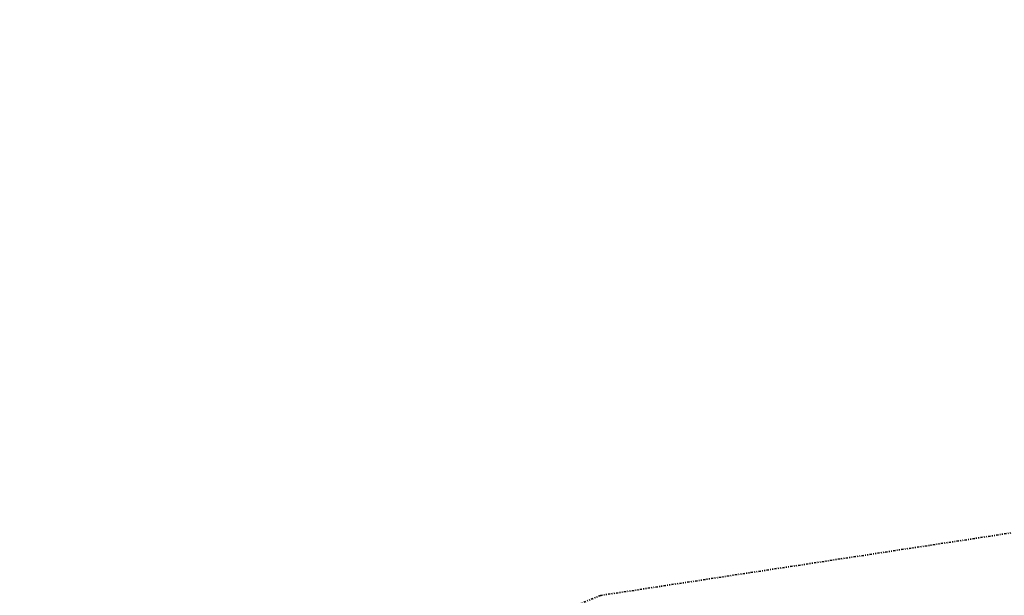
# Model space of a CAD drawing. Header units: metres. Extents: x 169249 to 194689, y 406250 to 412203.
# Tile 253 of 256: x 184338 to 185444, y 410539 to 411186. Entities that reach past the tile are written whole.
import ezdxf

# ---------------------------------------------------------------- set-up
doc = ezdxf.new("R2010")
doc.units = ezdxf.units.M
doc.linetypes.add('BGT_NLCS_N264$0$AL-TEKENBLADGRENS', pattern=[11.5, 2.5, -1.5, 1, -1.5, 1, -1.5, 2.5])
doc.layers.add('BGT_NLCS_N264$0$X-XX-AL-TEKENBLADGRENS-G', color=252, linetype='BGT_NLCS_N264$0$AL-TEKENBLADGRENS', lineweight=35)
doc.layers.add('X-XX-AL-REFERENTIE-G', color=7, linetype='CONTINUOUS', lineweight=18)

# ---------------------------------------------------------------- blocks, each defined once
blk = doc.blocks.new('BGT_NLCS_N264')
at = {"layer": 'BGT_NLCS_N264$0$X-XX-AL-TEKENBLADGRENS-G'}
blk.add_polyline3d([(191101.6, 411962.5, 0), (190130.8, 411743.3, 0), (190048.1, 411776.1, 0), (189929.7, 411776.3, 0), (189385, 411700.4, 0), (189107.4, 411593.1, 0), (188993.5, 411594.3, 0), (188449.4, 411824.2, 0), (188376.5, 411837.2, 0), (188020.5, 411811.1, 0), (187868.1, 411710.3, 0), (187729.6, 411309.1, 0), (187538.6, 410982.2, 0), (187400.4, 410978, 0), (187300.8, 410943.9, 0), (187161.5, 410799.5, 0), (186096.1, 410707.1, 0), (184991, 410538.7, 0), (184829.6, 410473, 0), (184730.3, 410345.1, 0), (184591.1, 410257.5, 0), (184515.1, 410189.2, 0), (184436.2, 410062.7, 0), (184183.2, 410038.1, 0)], dxfattribs=at)

msp = doc.modelspace()

# ---------------------------------------------------------------- block references
at = {"layer": 'X-XX-AL-REFERENTIE-G'}
msp.add_blockref('BGT_NLCS_N264', (0, 0), dxfattribs=at)

doc.saveas('drawing.dxf')
